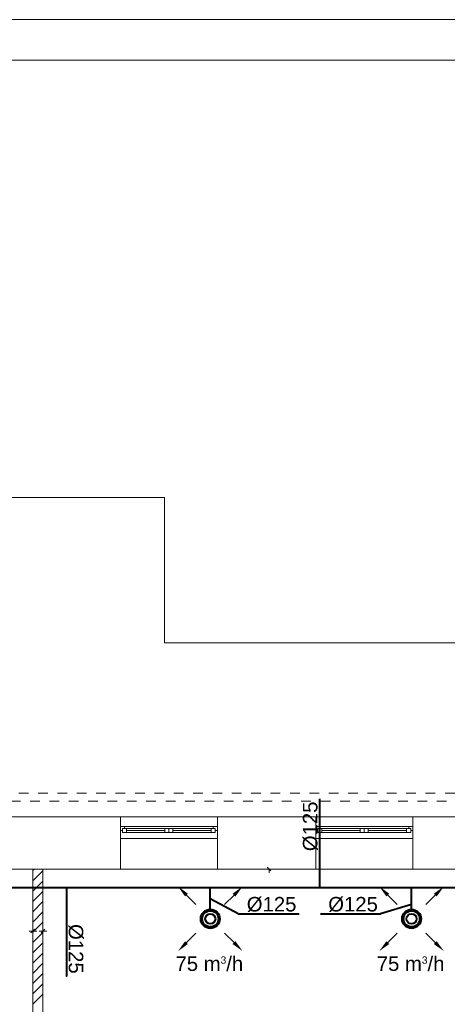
# Model space of a CAD drawing. Header units: millimetres. Extents: x 178516 to 426772, y -178579 to -115871.
# Tile 50 of 256: x 227404 to 232700, y -128816 to -116615. Entities that reach past the tile are written whole.
import ezdxf

# ---------------------------------------------------------------- set-up
doc = ezdxf.new("R2010")
doc.units = ezdxf.units.MM
doc.header["$MEASUREMENT"] = 0
doc.linetypes.add('Przerywana', pattern=[240, 120, -120])
doc.layers.get('0').update_dxf_attribs({"color": 252, "lineweight": 5})
for name, color, linetype, lineweight in [('IS_nawiew', 5, 'Continuous', 40), ('Nowe_! NAZWY POM_Nr_pióra__19', 252, 'Continuous', 5), ('Nowe_! Tabelka_Nr_pióra__19', 252, 'Continuous', 5), ('Nowe_! Tabelka_Nr_pióra__7', 252, 'Continuous', 5), ('Nowe_220-A Ściany', 252, 'Continuous', 5), ('Nowe_220-A Ściany_Nr_pióra__112', 252, 'Continuous', 5), ('Nowe_220-A Ściany_Nr_pióra__93', 252, 'Continuous', 5), ('Nowe_Nowe_220(1)-A Ściany zewnętrzne_Nr_pióra__103', 252, 'Continuous', 5), ('Nowe_Nowe_220(1)-A Ściany zewnętrzne_Nr_pióra__23', 252, 'Continuous', 5), ('Nowe_Nowe_220(1)-A Ściany zewnętrzne_Nr_pióra__57', 252, 'Continuous', 5), ('Nowe_Okna ARCHICADa_Nr_pióra__112', 252, 'Continuous', 5), ('Nowe_Okna ARCHICADa_Nr_pióra__23', 252, 'Continuous', 5), ('Nowe_Okna ARCHICADa_Nr_pióra__3', 252, 'Continuous', 5)]:
    doc.layers.add(name, color=color, linetype=linetype, lineweight=lineweight)
doc.styles.add('WE12', font='arial.ttf')
doc.styles.add('WE2', font='arial.ttf')

# ---------------------------------------------------------------- blocks, each defined once
blk = doc.blocks.new('podkład 20251118')
at = {"color": 252, "linetype": 'Continuous', "lineweight": 5}
for p, q in [((230516, -127163), (230468, -127116)), ((230492, -127140), (230492, -127187)), ((227567, -127908), (227519, -127908)), ((227543, -127932), (227591, -127885)), ((227591, -127885), (227543, -127932)), ((227567, -127908), (227614, -127908)), ((227692, -127908), (227644, -127908)), ((227668, -127932), (227716, -127885)), ((227716, -127885), (227668, -127932)), ((227692, -127908), (227739, -127908))]:
    blk.add_line(p, q, dxfattribs=at)
at = {"layer": 'Nowe_! NAZWY POM_Nr_pióra__19', "color": 252, "linetype": 'Continuous', "lineweight": 5}
for p, q in [((227567, -127140), (225317, -127140)), ((227567, -131488), (227567, -127140)), ((233087, -127140), (227692, -127140)), ((227692, -127140), (227692, -131805))]:
    blk.add_line(p, q, dxfattribs=at)
at = {"layer": 'Nowe_! Tabelka_Nr_pióra__19', "color": 252, "linetype": 'Continuous', "lineweight": 5}
blk.add_line((246754, -116615), (204754, -116615), dxfattribs=at)
at = {"layer": 'Nowe_! Tabelka_Nr_pióra__7', "color": 252, "linetype": 'Continuous', "lineweight": 5}
blk.add_line((246254, -117115), (206754, -117115), dxfattribs=at)
at = {"layer": 'Nowe_220-A Ściany', "color": 252, "linetype": 'Continuous', "lineweight": 5}
for p, q in [((227567, -127160), (227588, -127140)), ((227567, -127287), (227692, -127162)), ((227567, -127415), (227692, -127290)), ((227567, -127542), (227692, -127417)), ((227567, -127669), (227692, -127544)), ((227567, -127797), (227692, -127672)), ((227567, -127924), (227692, -127799)), ((227567, -128051), (227692, -127926)), ((227567, -128178), (227692, -128053)), ((227567, -128306), (227692, -128181)), ((227567, -128433), (227692, -128308)), ((227567, -128560), (227692, -128435)), ((227567, -128688), (227692, -128563)), ((227567, -128815), (227692, -128690))]:
    blk.add_line(p, q, dxfattribs=at)
at = {"layer": 'Nowe_220-A Ściany_Nr_pióra__112', "color": 252, "linetype": 'Continuous', "lineweight": 5}
for p, q in [((228652, -126661), (228652, -126611)), ((229852, -126661), (229852, -126611)), ((231072, -126661), (231072, -126611)), ((232272, -126661), (232272, -126611)), ((228652, -126761), (228652, -126661)), ((229852, -126761), (229852, -126661)), ((231072, -126761), (231072, -126661)), ((232272, -126761), (232272, -126661))]:
    blk.add_line(p, q, dxfattribs=at)
at = {"layer": 'Nowe_220-A Ściany_Nr_pióra__93', "color": 252, "linetype": 'Continuous', "lineweight": 5}
for p, q in [((227567, -127140), (227567, -131800)), ((227692, -127140), (227567, -127140)), ((227692, -131800), (227692, -127140))]:
    blk.add_line(p, q, dxfattribs=at)
at = {"layer": 'Nowe_Nowe_220(1)-A Ściany zewnętrzne_Nr_pióra__103', "color": 252, "linetype": 'Przerywana', "lineweight": 5}
for p, q in [((225472, -126200), (234107, -126200)), ((225372, -126300), (234007, -126300))]:
    blk.add_line(p, q, dxfattribs=at)
at = {"layer": 'Nowe_Nowe_220(1)-A Ściany zewnętrzne_Nr_pióra__23', "color": 252, "linetype": 'Continuous', "lineweight": 5}
for p, q in [((221127, -122537), (229197, -122537)), ((229197, -124335), (229197, -122537)), ((229197, -124335), (236392, -124335))]:
    blk.add_line(p, q, dxfattribs=at)
at = {"layer": 'Nowe_Nowe_220(1)-A Ściany zewnętrzne_Nr_pióra__57', "color": 252, "linetype": 'Continuous', "lineweight": 5}
for p, q in [((225147, -126495), (233807, -126495)), ((228652, -127140), (228652, -126495)), ((229852, -127140), (229852, -126495)), ((231072, -127140), (231072, -126495)), ((232272, -127140), (232272, -126495)), ((225317, -127140), (233087, -127140))]:
    blk.add_line(p, q, dxfattribs=at)
at = {"layer": 'Nowe_Okna ARCHICADa_Nr_pióra__112', "color": 252, "linetype": 'Continuous', "lineweight": 5}
for p, q in [((228652, -126661), (228652, -126611)), ((228652, -126661), (228652, -126611)), ((229852, -126661), (229852, -126611)), ((229852, -126661), (229852, -126611)), ((231072, -126661), (231072, -126611)), ((231072, -126661), (231072, -126611)), ((232272, -126661), (232272, -126611)), ((232272, -126661), (232272, -126611)), ((228652, -126761), (228652, -126661)), ((229852, -126761), (229852, -126661)), ((231072, -126761), (231072, -126661)), ((232272, -126761), (232272, -126661))]:
    blk.add_line(p, q, dxfattribs=at)
at = {"layer": 'Nowe_Okna ARCHICADa_Nr_pióra__23', "color": 252, "linetype": 'Continuous', "lineweight": 5}
for p, q in [((228702, -126611), (228652, -126611)), ((228677, -126661), (228677, -126636)), ((228677, -126636), (228702, -126636)), ((228727, -126636), (228677, -126636)), ((228677, -126636), (228677, -126686)), ((228702, -126636), (228702, -126611)), ((228727, -126686), (228727, -126636)), ((229202, -126636), (228727, -126636)), ((229252, -126636), (229202, -126636)), ((229202, -126636), (229202, -126686)), ((229252, -126686), (229252, -126636)), ((229302, -126636), (229252, -126636)), ((229252, -126636), (229252, -126686)), ((229302, -126686), (229302, -126636)), ((229777, -126636), (229302, -126636)), ((229827, -126636), (229777, -126636)), ((229777, -126636), (229777, -126686)), ((229852, -126611), (229802, -126611)), ((229802, -126611), (229802, -126636)), ((229802, -126636), (229827, -126636)), ((229827, -126636), (229827, -126661)), ((229827, -126686), (229827, -126636)), ((231122, -126611), (231072, -126611)), ((231097, -126661), (231097, -126636)), ((231097, -126636), (231122, -126636)), ((231147, -126636), (231097, -126636)), ((231097, -126636), (231097, -126686)), ((231122, -126636), (231122, -126611)), ((231147, -126686), (231147, -126636)), ((231622, -126636), (231147, -126636)), ((231672, -126636), (231622, -126636)), ((231622, -126636), (231622, -126686)), ((231672, -126686), (231672, -126636)), ((231722, -126636), (231672, -126636)), ((231672, -126636), (231672, -126686)), ((231722, -126686), (231722, -126636)), ((232197, -126636), (231722, -126636)), ((232247, -126636), (232197, -126636)), ((232197, -126636), (232197, -126686)), ((232272, -126611), (232222, -126611)), ((232222, -126611), (232222, -126636)), ((232222, -126636), (232247, -126636)), ((232247, -126636), (232247, -126661)), ((232247, -126686), (232247, -126636)), ((228652, -126661), (228677, -126661)), ((228677, -126686), (228727, -126686)), ((228727, -126661), (229202, -126661)), ((228727, -126686), (229202, -126686)), ((229202, -126686), (229252, -126686)), ((229252, -126686), (229302, -126686)), ((229302, -126661), (229777, -126661)), ((229302, -126686), (229777, -126686)), ((229777, -126686), (229827, -126686)), ((229827, -126661), (229852, -126661)), ((231072, -126661), (231097, -126661)), ((231097, -126686), (231147, -126686)), ((231147, -126661), (231622, -126661)), ((231147, -126686), (231622, -126686)), ((231622, -126686), (231672, -126686)), ((231672, -126686), (231722, -126686)), ((231722, -126661), (232197, -126661)), ((231722, -126686), (232197, -126686)), ((232197, -126686), (232247, -126686)), ((232247, -126661), (232272, -126661))]:
    blk.add_line(p, q, dxfattribs=at)
at = {"layer": 'Nowe_Okna ARCHICADa_Nr_pióra__3', "color": 252, "linetype": 'Continuous', "lineweight": 5}
for p, q in [((228652, -126611), (229852, -126611)), ((229252, -126611), (228702, -126611)), ((229802, -126611), (229252, -126611)), ((231072, -126611), (232272, -126611)), ((231672, -126611), (231122, -126611)), ((232222, -126611), (231672, -126611)), ((228652, -126761), (229852, -126761)), ((228727, -126686), (229202, -126686)), ((229302, -126686), (229777, -126686)), ((231072, -126761), (232272, -126761)), ((231147, -126686), (231622, -126686)), ((231722, -126686), (232197, -126686))]:
    blk.add_line(p, q, dxfattribs=at)
blk = doc.blocks.new('NAW')
at = {"layer": 'IS_nawiew', "lineweight": 20}
for p, q in [((656012824.7, 558967268.9, -2), (656012836.3, 558967257.2, -2)), ((656012824.7, 558967268.9, -2), (656012836.3, 558967257.2, -2)), ((656012883.5, 558967268.9, -2), (656012871.8, 558967257.2, -2)), ((656012883.5, 558967268.9, -2), (656012871.8, 558967257.2, -2)), ((656012824.7, 558967210, -2), (656012836.3, 558967221.6, -2)), ((656012824.7, 558967210, -2), (656012836.3, 558967221.6, -2)), ((656012883.5, 558967210, -2), (656012871.8, 558967221.6, -2)), ((656012883.5, 558967210, -2), (656012871.8, 558967221.6, -2))]:
    blk.add_line(p, q, dxfattribs=at)
at = {"layer": 'IS_nawiew'}
for centre, radius in [((656012854.1, 558967239.4), 11.8), ((656012854.1, 558967239.4), 11.8), ((656012854.1, 558967239.4), 10), ((656012854.1, 558967239.4), 10), ((656012854.1, 558967239.4, 20), 6.25), ((656012854.1, 558967239.4, 20), 6.25)]:
    blk.add_circle(centre, radius, dxfattribs=at)
for points in [[(656012822.9, 558967267.1, -2), (656012814.1, 558967279.5, -2), (656012826.4, 558967270.6, -2)], [(656012822.9, 558967267.1, -2), (656012814.1, 558967279.5, -2), (656012826.4, 558967270.6, -2)], [(656012885.2, 558967267.1, -2), (656012894.1, 558967279.5, -2), (656012881.7, 558967270.6, -2)], [(656012885.2, 558967267.1, -2), (656012894.1, 558967279.5, -2), (656012881.7, 558967270.6, -2)], [(656012822.9, 558967211.7, -2), (656012814.1, 558967199.4, -2), (656012826.4, 558967208.2, -2)], [(656012822.9, 558967211.7, -2), (656012814.1, 558967199.4, -2), (656012826.4, 558967208.2, -2)], [(656012885.2, 558967211.7, -2), (656012894.1, 558967199.4, -2), (656012881.7, 558967208.2, -2)], [(656012885.2, 558967211.7, -2), (656012894.1, 558967199.4, -2), (656012881.7, 558967208.2, -2)]]:
    blk.add_solid(points, dxfattribs=at)

msp = doc.modelspace()

# ---------------------------------------------------------------- linework, layer by layer
at = {"layer": 'IS_nawiew'}
for p, q in [((226885, -127370), (232891, -127370)), ((229765, -127640), (229765, -127370)), ((232257, -127640), (232257, -127370)), ((229765, -127505), (230119, -127695)), ((232257, -127579), (231873, -127695))]:
    msp.add_line(p, q, dxfattribs=at)
for points in [[(231120, -127370), (231120, -126271), (231120, -126271)], [(227982, -127370), (227982, -128468), (227982, -128468)], [(230119, -127695), (230863, -127695), (230863, -127695)], [(231128, -127695), (231873, -127695), (231873, -127695)]]:
    msp.add_lwpolyline(points, dxfattribs=at)

# ---------------------------------------------------------------- block references
msp.add_blockref('podkład 20251118', (0, 0))
at = {"layer": 'IS_nawiew', "xscale": 10, "yscale": 10, "zscale": 10}
for p in [(-6559898776, -5589800151), (-6559896283, -5589800151)]:
    msp.add_blockref('NAW', p, dxfattribs=at)

# ---------------------------------------------------------------- texts
at = {"layer": 'IS_nawiew', "char_height": 180, "width": 932.23, "attachment_point": 5, "style": 'WE12'}
for insert, rotation in [((231005, -126611), 90), ((228098, -128129), 270)]:
    msp.add_mtext('%%C125', dxfattribs=dict(at, insert=insert, rotation=rotation))
for insert in [(230524, -127579), (231533, -127579)]:
    msp.add_mtext('%%C125', dxfattribs=dict(at, insert=insert))
at = {"layer": 'IS_nawiew', "char_height": 180, "attachment_point": 5, "rotation": 359.9539, "style": 'WE2'}
for insert in [(229753, -128314), (232246, -128314)]:
    msp.add_mtext('75 m{\\A2;\\H0.5x;3}/h', dxfattribs=dict(at, insert=insert))

doc.saveas('drawing.dxf')
